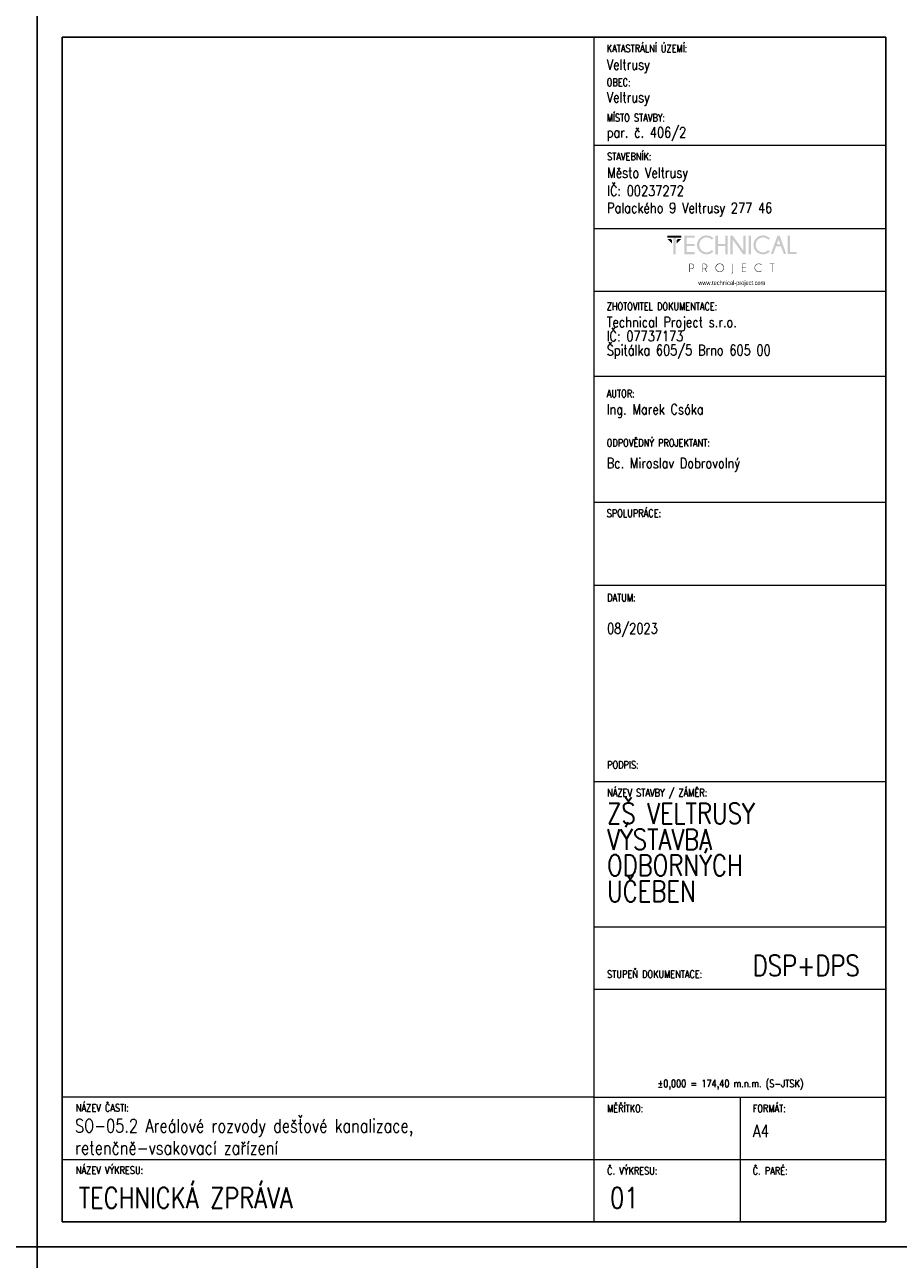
# Model space of a CAD drawing. Header units: millimetres. Extents: x -744 to 2301, y 2052 to 2943.
# Tile 4 of 31: x 198 to 408, y 2346 to 2643. Entities that reach past the tile are written whole.
import ezdxf

# ---------------------------------------------------------------- set-up
doc = ezdxf.new("R2010")
doc.units = ezdxf.units.MM
doc.header["$MEASUREMENT"] = 0
doc.layers.add('NETISK', color=7, linetype='Continuous', plot=False)
doc.layers.add('TP_01_Rozpiska', color=7, linetype='Continuous', lineweight=5)
doc.layers.add('Znojmoprojekt - Popisy.Znojmoprojekt', color=7, linetype='Continuous')
doc.styles.add('GENERATED_STYLE_4', font='arial.ttf')
doc.styles.add('ROMANS', font='romans.shx', dxfattribs={"width": 0.8})

# ---------------------------------------------------------------- blocks, each defined once
blk = doc.blocks.new('*U24')
for p, q in [((-210, 291), (-210, 297)), ((-204, 297), (-210, 297)), ((0, 297), (-210, 297)), ((-210, 297), (-210, 0)), ((0, 0), (0, 297)), ((-6, 297), (0, 297)), ((-6, 291), (-204, 291)), ((-204, 291), (-204, 6)), ((-6, 6), (-6, 291)), ((-210, 6), (-210, 0)), ((-204, 6), (-6, 6)), ((-210, 0), (0, 0))]:
    blk.add_line(p, q)
blk = doc.blocks.new('A$C01D51CA2')
at = {"layer": 'TP_01_Rozpiska'}
for points in [[(-45.09, 17.59), (-45.09, 16.91), (-40.45, 16.91), (-40.45, 17.59)], [(-45.09, 16.5), (-43.58, 14.97), (-43.58, 16.09), (-43.97, 16.5)], [(-43.15, 17.03), (-43.15, 11.39), (-42.38, 11.39), (-42.38, 17.03)], [(-40.45, 16.5), (-41.97, 14.97), (-41.97, 16.09), (-41.57, 16.5)], [(-36.03, 17.59), (-36.03, 16.91), (-38.63, 16.91), (-38.63, 14.83), (-36.03, 14.83), (-36.03, 14.15), (-38.63, 14.15), (-38.63, 12.08), (-36.03, 12.08), (-36.03, 11.39), (-39.4, 11.39), (-39.4, 17.59)], [(-28.26, 14.15), (-28.26, 11.39), (-29.05, 11.39), (-29.05, 17.59), (-28.26, 17.59), (-28.26, 14.83), (-25.73, 14.83), (-25.73, 17.59), (-24.94, 17.59), (-24.94, 11.39), (-25.73, 11.39), (-25.73, 14.15)], [(-23.29, 17.59), (-19.78, 12.64), (-19.78, 17.59), (-19, 17.59), (-19, 11.39), (-19.86, 11.39), (-23.29, 16.22), (-23.29, 11.39), (-24.07, 11.39), (-24.07, 17.59)], [(-18, 17.59), (-18, 11.39), (-17.23, 11.39), (-17.23, 17.59)], [(-4.92, 11.41), (-4.92, 17.59), (-4.14, 17.59), (-4.14, 12.08), (-1.91, 12.08), (-1.91, 11.41)], [(-18.85, 8.23), (-18.85, 8.07), (-20.1, 8.07), (-20.1, 6.92), (-18.85, 6.92), (-18.85, 6.76), (-20.1, 6.76), (-20.1, 5.6), (-18.85, 5.6), (-18.85, 5.44), (-20.25, 5.44), (-20.25, 8.23)], [(-10.06, 8.07), (-10.06, 5.44), (-10.22, 5.44), (-10.22, 8.07), (-10.93, 8.07), (-10.93, 8.23), (-9.35, 8.23), (-9.35, 8.07)]]:
    blk.add_hatch(color=256, dxfattribs=at).paths.add_polyline_path(points)
h = blk.add_hatch(color=256, dxfattribs=at)
edge = h.paths.add_edge_path()
edge.add_line((-30.26, 12.76), (-29.72, 12.28))
edge.add_spline(control_points=[(-29.72, 12.28), (-30.41, 11.65), (-31.18, 11.32), (-32.02, 11.32), (-32.02, 11.32), (-32.93, 11.32), (-33.68, 11.64), (-34.31, 12.26), (-34.31, 12.26), (-34.93, 12.89), (-35.23, 13.63), (-35.23, 14.5), (-35.23, 14.5), (-35.23, 15.35), (-34.93, 16.09), (-34.31, 16.72), (-34.31, 16.72), (-33.68, 17.36), (-32.93, 17.67), (-32.02, 17.67), (-32.02, 17.67), (-31.18, 17.67), (-30.41, 17.34), (-29.72, 16.7)], knot_values=[0, 0, 0, 0, 0.041667, 0.041667, 0.041667, 0.041767, 0.083333, 0.083333, 0.083333, 0.083433, 0.125, 0.125, 0.125, 0.1251, 0.166667, 0.166667, 0.166667, 0.166767, 0.208333, 0.208333, 0.208333, 0.208433, 1, 1, 1, 1], degree=3, periodic=0)
edge.add_line((-29.72, 16.7), (-30.26, 16.22))
edge.add_spline(control_points=[(-30.26, 16.22), (-30.82, 16.73), (-31.41, 16.98), (-32.02, 16.98), (-32.02, 16.98), (-32.68, 16.98), (-33.25, 16.73), (-33.73, 16.26), (-33.73, 16.26), (-34.21, 15.78), (-34.45, 15.19), (-34.45, 14.5), (-34.45, 14.5), (-34.45, 13.79), (-34.21, 13.22), (-33.73, 12.72), (-33.73, 12.72), (-33.25, 12.25), (-32.68, 12.02), (-32.02, 12.02), (-32.02, 12.02), (-31.41, 12.02), (-30.82, 12.26), (-30.26, 12.76)], knot_values=[0, 0, 0, 0, 0.041667, 0.041667, 0.041667, 0.041767, 0.083333, 0.083333, 0.083333, 0.083433, 0.125, 0.125, 0.125, 0.1251, 0.166667, 0.166667, 0.166667, 0.166767, 0.208333, 0.208333, 0.208333, 0.208433, 1, 1, 1, 1], degree=3, periodic=0)
h = blk.add_hatch(color=256, dxfattribs=at)
edge = h.paths.add_edge_path()
edge.add_line((-11.41, 12.76), (-10.87, 12.28))
edge.add_spline(control_points=[(-10.87, 12.28), (-11.56, 11.65), (-12.33, 11.32), (-13.17, 11.32), (-13.17, 11.32), (-14.07, 11.32), (-14.83, 11.64), (-15.45, 12.26), (-15.45, 12.26), (-16.08, 12.89), (-16.37, 13.63), (-16.37, 14.5), (-16.37, 14.5), (-16.37, 15.35), (-16.08, 16.09), (-15.45, 16.72), (-15.45, 16.72), (-14.83, 17.36), (-14.07, 17.67), (-13.17, 17.67), (-13.17, 17.67), (-12.33, 17.67), (-11.56, 17.34), (-10.87, 16.7)], knot_values=[0, 0, 0, 0, 0.041667, 0.041667, 0.041667, 0.041767, 0.083333, 0.083333, 0.083333, 0.083433, 0.125, 0.125, 0.125, 0.1251, 0.166667, 0.166667, 0.166667, 0.166767, 0.208333, 0.208333, 0.208333, 0.208433, 1, 1, 1, 1], degree=3, periodic=0)
edge.add_line((-10.87, 16.7), (-11.41, 16.22))
edge.add_spline(control_points=[(-11.41, 16.22), (-11.97, 16.73), (-12.56, 16.98), (-13.17, 16.98), (-13.17, 16.98), (-13.82, 16.98), (-14.4, 16.73), (-14.88, 16.26), (-14.88, 16.26), (-15.35, 15.78), (-15.6, 15.19), (-15.6, 14.5), (-15.6, 14.5), (-15.6, 13.79), (-15.35, 13.22), (-14.88, 12.72), (-14.88, 12.72), (-14.4, 12.25), (-13.82, 12.02), (-13.17, 12.02), (-13.17, 12.02), (-12.56, 12.02), (-11.97, 12.26), (-11.41, 12.76)], knot_values=[0, 0, 0, 0, 0.041667, 0.041667, 0.041667, 0.041767, 0.083333, 0.083333, 0.083333, 0.083433, 0.125, 0.125, 0.125, 0.1251, 0.166667, 0.166667, 0.166667, 0.166767, 0.208333, 0.208333, 0.208333, 0.208433, 1, 1, 1, 1], degree=3, periodic=0)
h = blk.add_hatch(color=256, dxfattribs=at)
h.paths.add_polyline_path([(-7.4, 14.65), (-7.99, 16.29), (-8.6, 14.65)])
h.paths.add_polyline_path([(-7.64, 17.59), (-5.41, 11.41), (-6.21, 11.41), (-7.15, 13.97), (-8.83, 13.97), (-9.78, 11.41), (-10.6, 11.41), (-8.33, 17.59)])
h = blk.add_hatch(color=256, dxfattribs=at)
edge = h.paths.add_edge_path()
edge.add_spline(control_points=[(-27.62, 8.12), (-27.98, 8.12), (-28.27, 7.99), (-28.52, 7.74), (-28.52, 7.74), (-28.77, 7.49), (-28.9, 7.2), (-28.9, 6.84), (-28.9, 6.84), (-28.9, 6.49), (-28.77, 6.2), (-28.52, 5.95), (-28.52, 5.95), (-28.27, 5.7), (-27.98, 5.57), (-27.62, 5.57), (-27.62, 5.57), (-27.27, 5.57), (-26.98, 5.7), (-26.73, 5.95), (-26.73, 5.95), (-26.47, 6.2), (-26.35, 6.49), (-26.35, 6.84), (-26.35, 6.84), (-26.35, 7.2), (-26.47, 7.49), (-26.73, 7.74), (-26.73, 7.74), (-26.98, 7.99), (-27.27, 8.12), (-27.62, 8.12)], knot_values=[0, 0, 0, 0, 0.03125, 0.03125, 0.03125, 0.03135, 0.0625, 0.0625, 0.0625, 0.0626, 0.09375, 0.09375, 0.09375, 0.09385, 0.125, 0.125, 0.125, 0.1251, 0.15625, 0.15625, 0.15625, 0.15635, 0.1875, 0.1875, 0.1875, 0.1876, 0.21875, 0.21875, 0.21875, 0.21885, 1, 1, 1, 1], degree=3, periodic=0)
edge = h.paths.add_edge_path()
edge.add_spline(control_points=[(-26.61, 7.86), (-26.33, 7.58), (-26.19, 7.23), (-26.19, 6.84), (-26.19, 6.84), (-26.19, 6.44), (-26.33, 6.11), (-26.61, 5.83), (-26.61, 5.83), (-26.89, 5.56), (-27.22, 5.41), (-27.62, 5.41), (-27.62, 5.41), (-28.01, 5.41), (-28.36, 5.56), (-28.64, 5.83), (-28.64, 5.83), (-28.91, 6.11), (-29.05, 6.44), (-29.05, 6.84), (-29.05, 6.84), (-29.05, 7.23), (-28.91, 7.58), (-28.64, 7.86), (-28.64, 7.86), (-28.36, 8.14), (-28.01, 8.28), (-27.62, 8.28), (-27.62, 8.28), (-27.22, 8.28), (-26.89, 8.14), (-26.61, 7.86)], knot_values=[0, 0, 0, 0, 0.03125, 0.03125, 0.03125, 0.03135, 0.0625, 0.0625, 0.0625, 0.0626, 0.09375, 0.09375, 0.09375, 0.09385, 0.125, 0.125, 0.125, 0.1251, 0.15625, 0.15625, 0.15625, 0.15635, 0.1875, 0.1875, 0.1875, 0.1876, 0.21875, 0.21875, 0.21875, 0.21885, 1, 1, 1, 1], degree=3, periodic=0)
h = blk.add_hatch(color=256, dxfattribs=at)
edge = h.paths.add_edge_path()
edge.add_line((-13.73, 5.88), (-13.61, 5.79))
edge.add_spline(control_points=[(-13.61, 5.79), (-13.87, 5.54), (-14.2, 5.41), (-14.56, 5.41), (-14.56, 5.41), (-14.96, 5.41), (-15.3, 5.56), (-15.58, 5.83), (-15.58, 5.83), (-15.86, 6.11), (-15.99, 6.44), (-15.99, 6.84), (-15.99, 6.84), (-15.99, 7.23), (-15.86, 7.58), (-15.58, 7.86), (-15.58, 7.86), (-15.3, 8.14), (-14.96, 8.27), (-14.56, 8.27), (-14.56, 8.27), (-14.2, 8.27), (-13.87, 8.15), (-13.61, 7.89)], knot_values=[0, 0, 0, 0, 0.041667, 0.041667, 0.041667, 0.041767, 0.083333, 0.083333, 0.083333, 0.083433, 0.125, 0.125, 0.125, 0.1251, 0.166667, 0.166667, 0.166667, 0.166767, 0.208333, 0.208333, 0.208333, 0.208433, 1, 1, 1, 1], degree=3, periodic=0)
edge.add_line((-13.61, 7.89), (-13.73, 7.79))
edge.add_spline(control_points=[(-13.73, 7.79), (-13.97, 8), (-14.25, 8.1), (-14.56, 8.1), (-14.56, 8.1), (-14.93, 8.1), (-15.22, 7.99), (-15.47, 7.74), (-15.47, 7.74), (-15.72, 7.49), (-15.85, 7.2), (-15.85, 6.84), (-15.85, 6.84), (-15.85, 6.49), (-15.72, 6.2), (-15.47, 5.95), (-15.47, 5.95), (-15.22, 5.7), (-14.93, 5.57), (-14.56, 5.57), (-14.56, 5.57), (-14.25, 5.57), (-13.97, 5.67), (-13.73, 5.88)], knot_values=[0, 0, 0, 0, 0.041667, 0.041667, 0.041667, 0.041767, 0.083333, 0.083333, 0.083333, 0.083433, 0.125, 0.125, 0.125, 0.1251, 0.166667, 0.166667, 0.166667, 0.166767, 0.208333, 0.208333, 0.208333, 0.208433, 1, 1, 1, 1], degree=3, periodic=0)
h = blk.add_hatch(color=256, dxfattribs=at)
edge = h.paths.add_edge_path()
edge.add_line((-37.56, 8.07), (-37.56, 6.57))
edge.add_line((-37.56, 6.57), (-37.08, 6.57))
edge.add_spline(control_points=[(-37.08, 6.57), (-36.89, 6.57), (-36.71, 6.64), (-36.56, 6.79), (-36.56, 6.79), (-36.41, 6.94), (-36.34, 7.12), (-36.34, 7.33), (-36.34, 7.33), (-36.34, 7.53), (-36.41, 7.71), (-36.56, 7.86), (-36.56, 7.86), (-36.71, 8), (-36.89, 8.07), (-37.08, 8.07)], knot_values=[0, 0, 0, 0, 0.0625, 0.0625, 0.0625, 0.0626, 0.125, 0.125, 0.125, 0.1251, 0.1875, 0.1875, 0.1875, 0.1876, 1, 1, 1, 1], degree=3, periodic=0)
edge.add_line((-37.08, 8.07), (-37.56, 8.07))
edge = h.paths.add_edge_path()
edge.add_line((-37.56, 6.41), (-37.56, 5.44))
edge.add_line((-37.56, 5.44), (-37.73, 5.44))
edge.add_line((-37.73, 5.44), (-37.73, 8.23))
edge.add_line((-37.73, 8.23), (-36.99, 8.23))
edge.add_spline(control_points=[(-36.99, 8.23), (-36.77, 8.2), (-36.59, 8.12), (-36.44, 7.97), (-36.44, 7.97), (-36.28, 7.79), (-36.18, 7.58), (-36.18, 7.33), (-36.18, 7.33), (-36.18, 7.07), (-36.28, 6.85), (-36.44, 6.67), (-36.44, 6.67), (-36.62, 6.51), (-36.84, 6.41), (-37.08, 6.41)], knot_values=[0, 0, 0, 0, 0.0625, 0.0625, 0.0625, 0.0626, 0.125, 0.125, 0.125, 0.1251, 0.1875, 0.1875, 0.1875, 0.1876, 1, 1, 1, 1], degree=3, periodic=0)
edge.add_line((-37.08, 6.41), (-37.56, 6.41))
h = blk.add_hatch(color=256, dxfattribs=at)
edge = h.paths.add_edge_path()
edge.add_line((-33.17, 8.07), (-33.17, 6.57))
edge.add_line((-33.17, 6.57), (-32.71, 6.57))
edge.add_spline(control_points=[(-32.71, 6.57), (-32.5, 6.57), (-32.32, 6.64), (-32.17, 6.79), (-32.17, 6.79), (-32.02, 6.94), (-31.96, 7.12), (-31.96, 7.33), (-31.96, 7.33), (-31.96, 7.53), (-32.02, 7.71), (-32.17, 7.86), (-32.17, 7.86), (-32.32, 8), (-32.5, 8.07), (-32.71, 8.07)], knot_values=[0, 0, 0, 0, 0.0625, 0.0625, 0.0625, 0.0626, 0.125, 0.125, 0.125, 0.1251, 0.1875, 0.1875, 0.1875, 0.1876, 1, 1, 1, 1], degree=3, periodic=0)
edge.add_line((-32.71, 8.07), (-33.17, 8.07))
edge = h.paths.add_edge_path()
edge.add_line((-32.66, 6.41), (-33.17, 6.41))
edge.add_line((-33.17, 6.41), (-33.17, 5.44))
edge.add_line((-33.17, 5.44), (-33.34, 5.44))
edge.add_line((-33.34, 5.44), (-33.34, 8.23))
edge.add_line((-33.34, 8.23), (-32.61, 8.23))
edge.add_spline(control_points=[(-32.61, 8.23), (-32.4, 8.2), (-32.22, 8.12), (-32.07, 7.97), (-32.07, 7.97), (-31.89, 7.79), (-31.79, 7.58), (-31.79, 7.33), (-31.79, 7.33), (-31.79, 7.07), (-31.89, 6.85), (-32.07, 6.69), (-32.07, 6.69), (-32.19, 6.56), (-32.33, 6.48), (-32.48, 6.44)], knot_values=[0, 0, 0, 0, 0.0625, 0.0625, 0.0625, 0.0626, 0.125, 0.125, 0.125, 0.1251, 0.1875, 0.1875, 0.1875, 0.1876, 1, 1, 1, 1], degree=3, periodic=0)
edge.add_line((-32.48, 6.44), (-31.84, 5.44))
edge.add_line((-31.84, 5.44), (-32.04, 5.44))
edge.add_line((-32.04, 5.44), (-32.66, 6.41))
h = blk.add_hatch(color=256, dxfattribs=at)
edge = h.paths.add_edge_path()
edge.add_spline(control_points=[(-23.19, 5.39), (-23.19, 5.24), (-23.24, 5.13), (-23.34, 5.05), (-23.34, 5.05), (-23.44, 4.95), (-23.56, 4.9), (-23.69, 4.9)], knot_values=[0, 0, 0, 0, 0.125, 0.125, 0.125, 0.1251, 1, 1, 1, 1], degree=3, periodic=0)
edge.add_line((-23.69, 4.9), (-23.69, 5.05))
edge.add_spline(control_points=[(-23.69, 5.05), (-23.59, 5.05), (-23.52, 5.08), (-23.44, 5.14), (-23.44, 5.14), (-23.39, 5.21), (-23.36, 5.29), (-23.36, 5.41)], knot_values=[0, 0, 0, 0, 0.125, 0.125, 0.125, 0.1251, 1, 1, 1, 1], degree=3, periodic=0)
edge.add_line((-23.36, 5.41), (-23.36, 8.23))
edge.add_line((-23.36, 8.23), (-23.19, 8.23))
edge.add_line((-23.19, 8.23), (-23.19, 5.39))
at = {"layer": 'Znojmoprojekt - Popisy.Znojmoprojekt', "color": 7, "linetype": 'Continuous', "lineweight": 13, "insert": (-23.61, 1.59), "char_height": 1.5, "width": 19.5072, "attachment_point": 5, "style": 'GENERATED_STYLE_4'}
blk.add_mtext('\\A1;{\\fBahnschrift Light|b0|i0|c238|p34;\\W0.75;www.technical-project.com}', dxfattribs=at)

msp = doc.modelspace()

# ---------------------------------------------------------------- linework, layer by layer
at = {"layer": 'TP_01_Rozpiska'}
for p, q in [((334.88, 2354.81), (334.88, 2639.81)), ((334.88, 2613.81), (404.98, 2613.81)), ((334.88, 2593.81), (404.88, 2593.81)), ((334.88, 2578.74), (404.88, 2578.74)), ((334.88, 2558.29), (404.88, 2558.29)), ((334.88, 2527.98), (404.88, 2527.98)), ((334.88, 2507.98), (404.88, 2507.98)), ((334.88, 2460.78), (404.98, 2460.78)), ((334.88, 2425.78), (404.98, 2425.78)), ((334.88, 2384.81), (206.98, 2384.81)), ((206.98, 2354.81), (206.98, 2384.81)), ((334.88, 2384.81), (404.98, 2384.81)), ((369.98, 2384.81), (369.98, 2354.81)), ((206.98, 2369.81), (404.98, 2369.81))]:
    msp.add_line(p, q, dxfattribs=at)
at = {"layer": 'TP_01_Rozpiska', "color": 7, "linetype": 'Continuous', "lineweight": 13}
msp.add_line((334.88, 2410.78), (404.98, 2410.78), dxfattribs=at)

# ---------------------------------------------------------------- block references
at = {"xscale": 0.7200000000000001, "yscale": 0.7200000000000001, "zscale": 0.7200000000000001}
msp.add_blockref('A$C01D51CA2', (384.95, 2579.4), dxfattribs=at)
at = {"layer": 'NETISK'}
for p in [(200.98, 2348.81), (410.98, 2348.81), (200.98, 2051.81), (410.98, 2051.81)]:
    msp.add_blockref('*U24', p, dxfattribs=at)

# ---------------------------------------------------------------- texts
at = {"color": 7, "linetype": 'Continuous', "lineweight": 0, "char_height": 1.8, "attachment_point": 1, "style": 'ROMANS'}
for s, insert in [('\\A1;KATASTRÁLNÍ ÚZEMÍ:', (337.88, 2638)), ('\\A1;OBEC:', (337.88, 2629.84)), ('\\A1;MÍSTO STAVBY:', (337.88, 2621.33)), ('\\A1;STAVEBNÍK:', (337.98, 2612)), ('\\A1;ZHOTOVITEL DOKUMENTACE:', (337.88, 2575.94)), ('\\A1;AUTOR:', (337.88, 2554.96)), ('\\A1;ODPOVĚDNÝ PROJEKTANT:', (337.88, 2543.1)), ('\\A1;SPOLUPRÁCE:', (337.88, 2526.17)), ('\\A1;DATUM:', (337.98, 2505.88)), ('\\A1;PODPIS:', (337.98, 2465.66)), ('\\A1;NÁZEV STAVBY / ZÁMĚR:', (337.98, 2458.97)), ('\\A1;STUPEŇ DOKUMENTACE:', (337.98, 2415.3)), ('\\A1;±0,000 = 174,40 m.n.m. (S-JTSK)', (350.12, 2388.98)), ('\\A1;NÁZEV ČASTI:', (210.29, 2383.14)), ('\\A1;{\\Fromand|c238;MĚŘÍTKO:}', (337.98, 2383)), ('\\A1;FORMÁT:', (372.98, 2383)), ('\\A1;NÁZEV VÝKRESU:', (210.29, 2368.14)), ('\\A1;{\\Fromand|c238;Č. VÝKRESU:}', (337.98, 2368)), ('\\A1;{\\Fromand|c238;Č. PARÉ:}', (372.98, 2368))]:
    msp.add_mtext(s, dxfattribs=dict(at, insert=insert))
at = {"color": 7, "linetype": 'Continuous', "lineweight": 25, "style": 'ROMANS'}
for s, insert, char_height, attachment_point in [('\\A1;Veltrusy', (337.88, 2631.12), 2.5, 7), ('\\A1;Veltrusy', (337.88, 2623.26), 2.5, 7), ('\\A1;par. č. 406/2', (337.88, 2614.81), 2.5, 7), ('\\A1;Město Veltrusy', (337.98, 2605.12), 2.5, 7), ('\\A1;IČ: 00237272', (337.98, 2601.6), 2.5, 7), ('\\A1;Palackého 9 Veltrusy 277 46', (337.98, 2596.65), 2.5, 7), ('\\A1;Ing. Marek Csóka', (337.88, 2551.54), 2.5, 1), ('\\A1;08/2023', (337.98, 2498.8), 2.5, 1), ('\\A1;DSP+DPS', (372.98, 2418.96), 5, 1), ('\\A1;SO-05.2 Areálové rozvody dešťové kanalizace,\\Pretenčně-vsakovací zařízení', (210.07, 2379.55), 3.2, 1), ('\\A1;A4', (373.02, 2378.19), 3, 1), ('\\A1;TECHNICKÁ ZPRÁVA', (210.96, 2363.08), 5, 1), ('\\A1;01', (338.68, 2363.08), 5, 1)]:
    msp.add_mtext(s, dxfattribs=dict(at, insert=insert, char_height=char_height, attachment_point=attachment_point))
at = {"color": 7, "linetype": 'Continuous', "lineweight": 25, "char_height": 2.5, "attachment_point": 1, "style": 'ROMANS'}
for s, insert, line_spacing_factor in [('\\A1;Technical Project s.r.o.\\PIČ: 07737173\\PŠpitálka 605/5 Brno 605 00', (337.88, 2572.52), 0.811616), ('\\A1;Bc. Miroslav Dobrovolný', (337.88, 2538.59), 0.783211)]:
    msp.add_mtext(s, dxfattribs=dict(at, insert=insert, line_spacing_factor=line_spacing_factor))
at = {"color": 7, "linetype": 'Continuous', "lineweight": 25, "insert": (337.98, 2455.57), "char_height": 5, "width": 48.0061, "attachment_point": 1, "line_spacing_factor": 0.75, "style": 'ROMANS'}
msp.add_mtext('\\A1;ZŠ VELTRUSY  VÝSTAVBA \\PODBORNÝCH \\PUČEBEN', dxfattribs=at)

doc.saveas('drawing.dxf')
